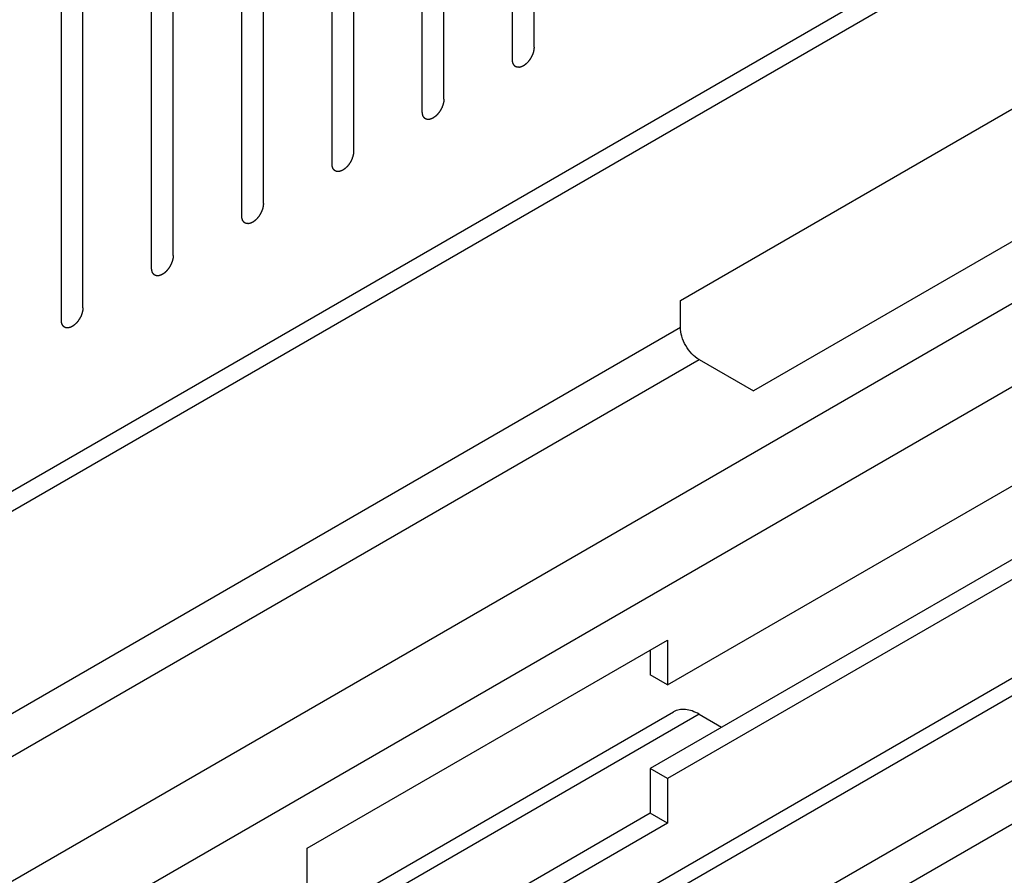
# Model space of a CAD drawing. Header units: inches. Extents: x 5 to 265, y 5 to 171.
# Tile 155 of 212: x 197.93 to 200.35, y 137 to 139.1. Entities that reach past the tile are written whole.
import ezdxf

# ---------------------------------------------------------------- set-up
doc = ezdxf.new("R2010")
doc.units = ezdxf.units.IN
doc.header["$LTSCALE"] = 14.96
doc.header["$MEASUREMENT"] = 0
doc.layers.get('0').update_dxf_attribs({"linetype": 'CONTINUOUS'})

msp = doc.modelspace()

# ---------------------------------------------------------------- linework, layer by layer
at = {"color": 7, "linetype": 'Continuous'}
for p, q in [((196.3458, 137.043), (201.8091, 140.1972)), ((196.3883, 137.0185), (201.8516, 140.1727)), ((199.1918, 139.0351), (199.1918, 139.9945)), ((199.1388, 139.0045), (199.1388, 139.9639)), ((198.9705, 138.9073), (198.9705, 139.8667)), ((198.9174, 138.8767), (198.9174, 139.8361)), ((198.7492, 138.7796), (198.7492, 139.7389)), ((198.6961, 138.7489), (198.6961, 139.7083)), ((198.5278, 138.6518), (198.5278, 139.6112)), ((198.4748, 138.6212), (198.4748, 139.5806)), ((202.2511, 139.4954), (197.1746, 136.5645)), ((198.3065, 138.524), (198.3065, 139.4834)), ((198.2535, 138.4934), (198.2535, 139.4528)), ((202.3395, 139.3423), (197.3514, 136.4624)), ((198.0852, 138.3962), (198.0852, 139.3556)), ((198.0321, 138.3656), (198.0321, 139.325)), ((199.5507, 138.414), (200.4345, 138.9243)), ((199.5188, 137.4713), (201.806, 138.7918)), ((200.6136, 138.7025), (199.7297, 138.1922)), ((202.3395, 138.6279), (197.9701, 136.1052)), ((198.0067, 136.0841), (202.3136, 138.5706)), ((201.7635, 138.5868), (199.4764, 137.2664)), ((201.806, 138.5623), (199.5188, 137.2419)), ((199.5507, 138.3486), (199.5507, 138.414)), ((196.8175, 136.7707), (199.5507, 138.3486)), ((196.9094, 136.7176), (199.5966, 138.269)), ((199.5966, 138.269), (199.7297, 138.1922)), ((201.94, 138.1457), (198.1879, 135.9795)), ((201.9859, 138.0661), (198.2798, 135.9264)), ((198.635, 137.0708), (199.5188, 137.5811)), ((199.5188, 137.5811), (199.5188, 137.4713)), ((199.4764, 137.5566), (199.4764, 137.4958)), ((199.5188, 137.4713), (199.4764, 137.4958)), ((197.6259, 136.3039), (199.5341, 137.4057)), ((199.5966, 137.3995), (197.6625, 136.2828)), ((199.5966, 137.3995), (199.6518, 137.3676)), ((199.4764, 137.2664), (199.4764, 137.1566)), ((199.5188, 137.2419), (199.4764, 137.2664)), ((199.5188, 137.2419), (199.5188, 137.1321)), ((199.4764, 137.1566), (198.635, 136.6707)), ((199.5188, 137.1321), (199.4764, 137.1566)), ((199.5188, 137.1321), (198.635, 136.6218)), ((198.635, 136.961), (198.635, 137.0708))]:
    msp.add_line(p, q, dxfattribs=at)
for points, knots in [([(199.1918, 139.0351), (199.1918, 139.0346), (199.1917, 139.0336), (199.1915, 139.032), (199.1914, 139.0307), (199.1914, 139.0298), (199.1913, 139.0293), (199.1913, 139.0289), (199.1912, 139.0285), (199.1911, 139.0279), (199.1909, 139.027), (199.1905, 139.0256), (199.1902, 139.0242), (199.19, 139.0233), (199.1899, 139.0227), (199.1898, 139.0223), (199.1896, 139.0219), (199.1894, 139.0213), (199.1891, 139.0203), (199.1886, 139.019), (199.1881, 139.0176), (199.1877, 139.0166), (199.1875, 139.016), (199.1874, 139.0156), (199.1872, 139.0152), (199.1869, 139.0147), (199.1864, 139.0137), (199.1857, 139.0123), (199.185, 139.0109), (199.1845, 139.01), (199.1842, 139.0094), (199.184, 139.009), (199.1838, 139.0086), (199.1835, 139.0081), (199.1829, 139.0072), (199.182, 139.0059), (199.1812, 139.0047), (199.1806, 139.0038), (199.1803, 139.0033), (199.18, 139.0029), (199.1797, 139.0025), (199.1794, 139.0021), (199.1787, 139.0013), (199.1778, 139.0002), (199.1768, 138.999), (199.1761, 138.9982), (199.1758, 138.9978), (199.1755, 138.9974), (199.1752, 138.9971), (199.1748, 138.9968), (199.174, 138.9961), (199.173, 138.9951), (199.172, 138.9942), (199.1712, 138.9935), (199.1708, 138.9931), (199.1705, 138.9928), (199.1702, 138.9926), (199.1698, 138.9923), (199.169, 138.9918), (199.1679, 138.991), (199.1668, 138.9903), (199.166, 138.9897), (199.1656, 138.9894), (199.1653, 138.9892), (199.165, 138.989), (199.1645, 138.9888), (199.1638, 138.9885), (199.1627, 138.988), (199.1616, 138.9875), (199.1609, 138.9871), (199.1605, 138.987), (199.1601, 138.9868), (199.1598, 138.9867), (199.1594, 138.9866), (199.1587, 138.9865), (199.1577, 138.9862), (199.1566, 138.986), (199.1559, 138.9858), (199.1555, 138.9857), (199.1552, 138.9856), (199.1549, 138.9857), (199.1545, 138.9857), (199.1538, 138.9857), (199.1529, 138.9858), (199.1519, 138.9858), (199.1513, 138.9858), (199.1509, 138.9858), (199.1506, 138.9858), (199.1504, 138.9859), (199.15, 138.9861), (199.1494, 138.9863), (199.1486, 138.9866), (199.1477, 138.9869), (199.1471, 138.9871), (199.1468, 138.9872), (199.1465, 138.9873), (199.1463, 138.9875), (199.1461, 138.9877), (199.1456, 138.9881), (199.1449, 138.9887), (199.1442, 138.9893), (199.1437, 138.9897), (199.1435, 138.9899), (199.1432, 138.99), (199.1431, 138.9903), (199.1429, 138.9906), (199.1425, 138.9912), (199.142, 138.992), (199.1415, 138.9928), (199.1412, 138.9933), (199.141, 138.9937), (199.1408, 138.9939), (199.1407, 138.9942), (199.1406, 138.9946), (199.1404, 138.9953), (199.14, 138.9963), (199.1397, 138.9973), (199.1395, 138.998), (199.1394, 138.9985), (199.1393, 138.9987), (199.1393, 138.9991), (199.1392, 138.9996), (199.1391, 139.0004), (199.139, 139.0016), (199.1389, 139.0031), (199.1388, 139.004), (199.1388, 139.0045)], [0, 0, 0, 0, 0.015625, 0.03125, 0.046875, 0.054688, 0.058594, 0.0625, 0.066406, 0.070312, 0.078125, 0.09375, 0.109375, 0.117188, 0.121094, 0.125, 0.128906, 0.132812, 0.140625, 0.15625, 0.171875, 0.179688, 0.183594, 0.1875, 0.191406, 0.195312, 0.203125, 0.21875, 0.234375, 0.242188, 0.246094, 0.25, 0.253906, 0.257812, 0.265625, 0.28125, 0.296875, 0.304688, 0.308594, 0.3125, 0.316406, 0.320312, 0.328125, 0.34375, 0.359375, 0.367188, 0.371094, 0.375, 0.378906, 0.382812, 0.390625, 0.40625, 0.421875, 0.429688, 0.433594, 0.4375, 0.441406, 0.445312, 0.453125, 0.46875, 0.484375, 0.492188, 0.496094, 0.5, 0.503906, 0.507812, 0.515625, 0.53125, 0.546875, 0.554688, 0.558594, 0.5625, 0.566406, 0.570312, 0.578125, 0.59375, 0.609375, 0.617188, 0.621094, 0.625, 0.628906, 0.632812, 0.640625, 0.65625, 0.671875, 0.679688, 0.683594, 0.6875, 0.691406, 0.695312, 0.703125, 0.71875, 0.734375, 0.742188, 0.746094, 0.75, 0.753906, 0.757812, 0.765625, 0.78125, 0.796875, 0.804688, 0.808594, 0.8125, 0.816406, 0.820312, 0.828125, 0.84375, 0.859375, 0.867188, 0.871094, 0.875, 0.878906, 0.882812, 0.890625, 0.90625, 0.921875, 0.929688, 0.933594, 0.9375, 0.941406, 0.945312, 0.953125, 0.96875, 0.984375, 1, 1, 1, 1]), ([(198.9705, 138.9073), (198.9704, 138.9068), (198.9704, 138.9058), (198.9702, 138.9042), (198.9701, 138.9029), (198.97, 138.902), (198.97, 138.9015), (198.97, 138.9011), (198.9699, 138.9007), (198.9698, 138.9001), (198.9695, 138.8992), (198.9692, 138.8978), (198.9689, 138.8964), (198.9687, 138.8955), (198.9686, 138.8949), (198.9685, 138.8945), (198.9683, 138.8941), (198.9681, 138.8935), (198.9678, 138.8926), (198.9673, 138.8912), (198.9668, 138.8898), (198.9664, 138.8888), (198.9662, 138.8883), (198.9661, 138.8878), (198.9658, 138.8874), (198.9656, 138.8869), (198.9651, 138.8859), (198.9644, 138.8845), (198.9637, 138.8831), (198.9632, 138.8822), (198.9629, 138.8816), (198.9627, 138.8812), (198.9625, 138.8808), (198.9621, 138.8803), (198.9615, 138.8794), (198.9607, 138.8782), (198.9599, 138.8769), (198.9593, 138.876), (198.959, 138.8755), (198.9587, 138.8751), (198.9584, 138.8748), (198.958, 138.8743), (198.9574, 138.8735), (198.9564, 138.8724), (198.9555, 138.8712), (198.9548, 138.8704), (198.9544, 138.87), (198.9542, 138.8696), (198.9538, 138.8694), (198.9534, 138.869), (198.9527, 138.8683), (198.9517, 138.8673), (198.9506, 138.8664), (198.9499, 138.8657), (198.9495, 138.8653), (198.9492, 138.865), (198.9489, 138.8648), (198.9484, 138.8645), (198.9477, 138.864), (198.9466, 138.8632), (198.9455, 138.8625), (198.9447, 138.8619), (198.9443, 138.8616), (198.944, 138.8614), (198.9436, 138.8613), (198.9432, 138.8611), (198.9425, 138.8607), (198.9414, 138.8602), (198.9403, 138.8597), (198.9396, 138.8594), (198.9391, 138.8592), (198.9388, 138.859), (198.9385, 138.859), (198.9381, 138.8589), (198.9374, 138.8587), (198.9363, 138.8585), (198.9353, 138.8582), (198.9346, 138.858), (198.9342, 138.858), (198.9338, 138.8579), (198.9336, 138.8579), (198.9332, 138.8579), (198.9325, 138.8579), (198.9316, 138.858), (198.9306, 138.858), (198.93, 138.858), (198.9296, 138.8581), (198.9293, 138.858), (198.929, 138.8582), (198.9287, 138.8583), (198.9281, 138.8585), (198.9272, 138.8588), (198.9264, 138.8591), (198.9258, 138.8593), (198.9255, 138.8595), (198.9252, 138.8595), (198.925, 138.8597), (198.9247, 138.8599), (198.9243, 138.8604), (198.9236, 138.8609), (198.9229, 138.8615), (198.9224, 138.8619), (198.9221, 138.8621), (198.9219, 138.8623), (198.9218, 138.8625), (198.9216, 138.8628), (198.9212, 138.8634), (198.9207, 138.8642), (198.9202, 138.865), (198.9198, 138.8656), (198.9196, 138.8659), (198.9195, 138.8661), (198.9194, 138.8664), (198.9193, 138.8668), (198.919, 138.8675), (198.9187, 138.8685), (198.9184, 138.8696), (198.9182, 138.8703), (198.9181, 138.8707), (198.9179, 138.871), (198.9179, 138.8713), (198.9179, 138.8718), (198.9178, 138.8727), (198.9177, 138.8738), (198.9176, 138.8753), (198.9175, 138.8762), (198.9174, 138.8767)], [0, 0, 0, 0, 0.015625, 0.03125, 0.046875, 0.054688, 0.058594, 0.0625, 0.066406, 0.070312, 0.078125, 0.09375, 0.109375, 0.117188, 0.121094, 0.125, 0.128906, 0.132812, 0.140625, 0.15625, 0.171875, 0.179688, 0.183594, 0.1875, 0.191406, 0.195312, 0.203125, 0.21875, 0.234375, 0.242188, 0.246094, 0.25, 0.253906, 0.257812, 0.265625, 0.28125, 0.296875, 0.304688, 0.308594, 0.3125, 0.316406, 0.320312, 0.328125, 0.34375, 0.359375, 0.367188, 0.371094, 0.375, 0.378906, 0.382812, 0.390625, 0.40625, 0.421875, 0.429688, 0.433594, 0.4375, 0.441406, 0.445312, 0.453125, 0.46875, 0.484375, 0.492188, 0.496094, 0.5, 0.503906, 0.507812, 0.515625, 0.53125, 0.546875, 0.554688, 0.558594, 0.5625, 0.566406, 0.570312, 0.578125, 0.59375, 0.609375, 0.617188, 0.621094, 0.625, 0.628906, 0.632812, 0.640625, 0.65625, 0.671875, 0.679688, 0.683594, 0.6875, 0.691406, 0.695312, 0.703125, 0.71875, 0.734375, 0.742188, 0.746094, 0.75, 0.753906, 0.757812, 0.765625, 0.78125, 0.796875, 0.804688, 0.808594, 0.8125, 0.816406, 0.820312, 0.828125, 0.84375, 0.859375, 0.867188, 0.871094, 0.875, 0.878906, 0.882812, 0.890625, 0.90625, 0.921875, 0.929688, 0.933594, 0.9375, 0.941406, 0.945312, 0.953125, 0.96875, 0.984375, 1, 1, 1, 1]), ([(198.7492, 138.7796), (198.7491, 138.779), (198.749, 138.778), (198.7489, 138.7764), (198.7488, 138.7751), (198.7487, 138.7742), (198.7487, 138.7737), (198.7487, 138.7733), (198.7486, 138.7729), (198.7484, 138.7724), (198.7482, 138.7714), (198.7479, 138.77), (198.7476, 138.7687), (198.7474, 138.7677), (198.7472, 138.7671), (198.7472, 138.7667), (198.747, 138.7663), (198.7468, 138.7658), (198.7464, 138.7648), (198.7459, 138.7634), (198.7454, 138.762), (198.7451, 138.761), (198.7449, 138.7605), (198.7447, 138.7601), (198.7445, 138.7596), (198.7442, 138.7591), (198.7437, 138.7581), (198.7431, 138.7567), (198.7424, 138.7554), (198.7419, 138.7544), (198.7416, 138.7538), (198.7414, 138.7534), (198.7411, 138.753), (198.7408, 138.7525), (198.7402, 138.7516), (198.7394, 138.7504), (198.7386, 138.7491), (198.738, 138.7482), (198.7376, 138.7477), (198.7374, 138.7473), (198.7371, 138.747), (198.7367, 138.7465), (198.7361, 138.7457), (198.7351, 138.7446), (198.7342, 138.7435), (198.7335, 138.7427), (198.7331, 138.7422), (198.7328, 138.7419), (198.7325, 138.7416), (198.7321, 138.7412), (198.7314, 138.7405), (198.7304, 138.7396), (198.7293, 138.7386), (198.7286, 138.7379), (198.7282, 138.7376), (198.7279, 138.7372), (198.7275, 138.737), (198.7271, 138.7367), (198.7263, 138.7362), (198.7253, 138.7354), (198.7242, 138.7347), (198.7234, 138.7342), (198.723, 138.7339), (198.7226, 138.7336), (198.7223, 138.7335), (198.7219, 138.7333), (198.7211, 138.7329), (198.7201, 138.7324), (198.719, 138.7319), (198.7182, 138.7316), (198.7178, 138.7314), (198.7175, 138.7312), (198.7172, 138.7312), (198.7168, 138.7311), (198.716, 138.7309), (198.715, 138.7307), (198.714, 138.7304), (198.7133, 138.7303), (198.7128, 138.7302), (198.7125, 138.7301), (198.7122, 138.7301), (198.7119, 138.7301), (198.7112, 138.7302), (198.7102, 138.7302), (198.7093, 138.7302), (198.7086, 138.7302), (198.7083, 138.7303), (198.708, 138.7303), (198.7077, 138.7304), (198.7074, 138.7305), (198.7068, 138.7307), (198.7059, 138.731), (198.7051, 138.7313), (198.7045, 138.7316), (198.7041, 138.7317), (198.7039, 138.7318), (198.7037, 138.7319), (198.7034, 138.7322), (198.7029, 138.7326), (198.7022, 138.7331), (198.7016, 138.7337), (198.7011, 138.7341), (198.7008, 138.7343), (198.7006, 138.7345), (198.7005, 138.7347), (198.7002, 138.7351), (198.6999, 138.7356), (198.6994, 138.7364), (198.6989, 138.7372), (198.6985, 138.7378), (198.6983, 138.7381), (198.6981, 138.7383), (198.6981, 138.7387), (198.6979, 138.7391), (198.6977, 138.7398), (198.6974, 138.7408), (198.6971, 138.7418), (198.6969, 138.7425), (198.6967, 138.7429), (198.6966, 138.7432), (198.6966, 138.7436), (198.6966, 138.744), (198.6965, 138.7449), (198.6964, 138.7461), (198.6963, 138.7475), (198.6962, 138.7485), (198.6961, 138.7489)], [0, 0, 0, 0, 0.015625, 0.03125, 0.046875, 0.054688, 0.058594, 0.0625, 0.066406, 0.070312, 0.078125, 0.09375, 0.109375, 0.117188, 0.121094, 0.125, 0.128906, 0.132812, 0.140625, 0.15625, 0.171875, 0.179688, 0.183594, 0.1875, 0.191406, 0.195312, 0.203125, 0.21875, 0.234375, 0.242188, 0.246094, 0.25, 0.253906, 0.257812, 0.265625, 0.28125, 0.296875, 0.304688, 0.308594, 0.3125, 0.316406, 0.320312, 0.328125, 0.34375, 0.359375, 0.367188, 0.371094, 0.375, 0.378906, 0.382812, 0.390625, 0.40625, 0.421875, 0.429688, 0.433594, 0.4375, 0.441406, 0.445312, 0.453125, 0.46875, 0.484375, 0.492188, 0.496094, 0.5, 0.503906, 0.507812, 0.515625, 0.53125, 0.546875, 0.554688, 0.558594, 0.5625, 0.566406, 0.570312, 0.578125, 0.59375, 0.609375, 0.617188, 0.621094, 0.625, 0.628906, 0.632812, 0.640625, 0.65625, 0.671875, 0.679688, 0.683594, 0.6875, 0.691406, 0.695312, 0.703125, 0.71875, 0.734375, 0.742188, 0.746094, 0.75, 0.753906, 0.757812, 0.765625, 0.78125, 0.796875, 0.804688, 0.808594, 0.8125, 0.816406, 0.820312, 0.828125, 0.84375, 0.859375, 0.867188, 0.871094, 0.875, 0.878906, 0.882812, 0.890625, 0.90625, 0.921875, 0.929688, 0.933594, 0.9375, 0.941406, 0.945312, 0.953125, 0.96875, 0.984375, 1, 1, 1, 1]), ([(198.5278, 138.6518), (198.5278, 138.6513), (198.5277, 138.6502), (198.5276, 138.6487), (198.5275, 138.6474), (198.5274, 138.6465), (198.5274, 138.6459), (198.5273, 138.6455), (198.5272, 138.6451), (198.5271, 138.6446), (198.5269, 138.6436), (198.5266, 138.6422), (198.5263, 138.6409), (198.526, 138.6399), (198.5259, 138.6394), (198.5258, 138.639), (198.5257, 138.6385), (198.5255, 138.638), (198.5251, 138.637), (198.5246, 138.6356), (198.5241, 138.6342), (198.5238, 138.6333), (198.5235, 138.6327), (198.5234, 138.6323), (198.5232, 138.6319), (198.5229, 138.6313), (198.5224, 138.6303), (198.5217, 138.629), (198.521, 138.6276), (198.5206, 138.6266), (198.5203, 138.6261), (198.5201, 138.6256), (198.5198, 138.6253), (198.5195, 138.6248), (198.5189, 138.6239), (198.5181, 138.6226), (198.5172, 138.6213), (198.5166, 138.6204), (198.5163, 138.6199), (198.5161, 138.6195), (198.5158, 138.6192), (198.5154, 138.6187), (198.5147, 138.618), (198.5138, 138.6168), (198.5128, 138.6157), (198.5122, 138.6149), (198.5118, 138.6144), (198.5115, 138.6141), (198.5112, 138.6138), (198.5108, 138.6134), (198.5101, 138.6127), (198.509, 138.6118), (198.508, 138.6108), (198.5073, 138.6101), (198.5069, 138.6098), (198.5066, 138.6095), (198.5062, 138.6093), (198.5058, 138.6089), (198.505, 138.6084), (198.5039, 138.6077), (198.5028, 138.6069), (198.5021, 138.6064), (198.5016, 138.6061), (198.5013, 138.6058), (198.501, 138.6057), (198.5006, 138.6055), (198.4998, 138.6052), (198.4987, 138.6047), (198.4977, 138.6042), (198.4969, 138.6038), (198.4965, 138.6036), (198.4962, 138.6034), (198.4959, 138.6034), (198.4954, 138.6033), (198.4947, 138.6031), (198.4937, 138.6029), (198.4927, 138.6027), (198.4919, 138.6025), (198.4915, 138.6024), (198.4912, 138.6023), (198.4909, 138.6023), (198.4905, 138.6023), (198.4899, 138.6024), (198.4889, 138.6024), (198.488, 138.6024), (198.4873, 138.6025), (198.4869, 138.6025), (198.4866, 138.6025), (198.4864, 138.6026), (198.486, 138.6027), (198.4855, 138.6029), (198.4846, 138.6032), (198.4838, 138.6036), (198.4832, 138.6038), (198.4828, 138.6039), (198.4825, 138.604), (198.4824, 138.6042), (198.4821, 138.6044), (198.4816, 138.6048), (198.4809, 138.6054), (198.4802, 138.6059), (198.4798, 138.6063), (198.4795, 138.6065), (198.4793, 138.6067), (198.4791, 138.607), (198.4789, 138.6073), (198.4786, 138.6078), (198.4781, 138.6086), (198.4775, 138.6094), (198.4772, 138.61), (198.477, 138.6103), (198.4768, 138.6106), (198.4767, 138.6109), (198.4766, 138.6113), (198.4764, 138.612), (198.4761, 138.613), (198.4758, 138.614), (198.4755, 138.6147), (198.4754, 138.6151), (198.4753, 138.6154), (198.4753, 138.6158), (198.4752, 138.6162), (198.4752, 138.6171), (198.4751, 138.6183), (198.4749, 138.6197), (198.4748, 138.6207), (198.4748, 138.6212)], [0, 0, 0, 0, 0.015625, 0.03125, 0.046875, 0.054688, 0.058594, 0.0625, 0.066406, 0.070312, 0.078125, 0.09375, 0.109375, 0.117188, 0.121094, 0.125, 0.128906, 0.132812, 0.140625, 0.15625, 0.171875, 0.179688, 0.183594, 0.1875, 0.191406, 0.195312, 0.203125, 0.21875, 0.234375, 0.242188, 0.246094, 0.25, 0.253906, 0.257812, 0.265625, 0.28125, 0.296875, 0.304688, 0.308594, 0.3125, 0.316406, 0.320312, 0.328125, 0.34375, 0.359375, 0.367188, 0.371094, 0.375, 0.378906, 0.382812, 0.390625, 0.40625, 0.421875, 0.429688, 0.433594, 0.4375, 0.441406, 0.445312, 0.453125, 0.46875, 0.484375, 0.492188, 0.496094, 0.5, 0.503906, 0.507812, 0.515625, 0.53125, 0.546875, 0.554688, 0.558594, 0.5625, 0.566406, 0.570312, 0.578125, 0.59375, 0.609375, 0.617188, 0.621094, 0.625, 0.628906, 0.632812, 0.640625, 0.65625, 0.671875, 0.679688, 0.683594, 0.6875, 0.691406, 0.695312, 0.703125, 0.71875, 0.734375, 0.742188, 0.746094, 0.75, 0.753906, 0.757812, 0.765625, 0.78125, 0.796875, 0.804688, 0.808594, 0.8125, 0.816406, 0.820312, 0.828125, 0.84375, 0.859375, 0.867188, 0.871094, 0.875, 0.878906, 0.882812, 0.890625, 0.90625, 0.921875, 0.929688, 0.933594, 0.9375, 0.941406, 0.945312, 0.953125, 0.96875, 0.984375, 1, 1, 1, 1]), ([(198.3065, 138.524), (198.3065, 138.5235), (198.3064, 138.5224), (198.3063, 138.5209), (198.3061, 138.5196), (198.3061, 138.5187), (198.306, 138.5181), (198.306, 138.5178), (198.3059, 138.5173), (198.3058, 138.5168), (198.3056, 138.5158), (198.3053, 138.5145), (198.3049, 138.5131), (198.3047, 138.5121), (198.3046, 138.5116), (198.3045, 138.5112), (198.3043, 138.5108), (198.3042, 138.5102), (198.3038, 138.5092), (198.3033, 138.5078), (198.3028, 138.5064), (198.3024, 138.5055), (198.3022, 138.5049), (198.3021, 138.5045), (198.3019, 138.5041), (198.3016, 138.5035), (198.3011, 138.5026), (198.3004, 138.5012), (198.2997, 138.4998), (198.2992, 138.4988), (198.2989, 138.4983), (198.2988, 138.4979), (198.2985, 138.4975), (198.2982, 138.497), (198.2976, 138.4961), (198.2967, 138.4948), (198.2959, 138.4935), (198.2953, 138.4926), (198.295, 138.4921), (198.2948, 138.4918), (198.2945, 138.4914), (198.2941, 138.491), (198.2934, 138.4902), (198.2925, 138.489), (198.2915, 138.4879), (198.2908, 138.4871), (198.2905, 138.4866), (198.2902, 138.4863), (198.2899, 138.486), (198.2895, 138.4856), (198.2887, 138.485), (198.2877, 138.484), (198.2867, 138.483), (198.286, 138.4824), (198.2855, 138.482), (198.2852, 138.4817), (198.2849, 138.4815), (198.2845, 138.4812), (198.2837, 138.4806), (198.2826, 138.4799), (198.2815, 138.4791), (198.2808, 138.4786), (198.2803, 138.4783), (198.28, 138.478), (198.2797, 138.4779), (198.2792, 138.4777), (198.2785, 138.4774), (198.2774, 138.4769), (198.2763, 138.4764), (198.2756, 138.476), (198.2752, 138.4758), (198.2748, 138.4757), (198.2745, 138.4756), (198.2741, 138.4755), (198.2734, 138.4754), (198.2724, 138.4751), (198.2713, 138.4749), (198.2706, 138.4747), (198.2702, 138.4746), (198.2699, 138.4745), (198.2696, 138.4746), (198.2692, 138.4746), (198.2686, 138.4746), (198.2676, 138.4746), (198.2666, 138.4747), (198.266, 138.4747), (198.2656, 138.4747), (198.2653, 138.4747), (198.2651, 138.4748), (198.2647, 138.4749), (198.2641, 138.4752), (198.2633, 138.4755), (198.2624, 138.4758), (198.2618, 138.476), (198.2615, 138.4761), (198.2612, 138.4762), (198.261, 138.4764), (198.2608, 138.4766), (198.2603, 138.477), (198.2596, 138.4776), (198.2589, 138.4781), (198.2584, 138.4785), (198.2582, 138.4788), (198.2579, 138.4789), (198.2578, 138.4792), (198.2576, 138.4795), (198.2572, 138.4801), (198.2567, 138.4809), (198.2562, 138.4817), (198.2559, 138.4822), (198.2557, 138.4826), (198.2555, 138.4828), (198.2554, 138.4831), (198.2553, 138.4835), (198.2551, 138.4842), (198.2548, 138.4852), (198.2544, 138.4862), (198.2542, 138.4869), (198.2541, 138.4873), (198.254, 138.4876), (198.254, 138.488), (198.2539, 138.4885), (198.2538, 138.4893), (198.2537, 138.4905), (198.2536, 138.4919), (198.2535, 138.4929), (198.2535, 138.4934)], [0, 0, 0, 0, 0.015625, 0.03125, 0.046875, 0.054688, 0.058594, 0.0625, 0.066406, 0.070312, 0.078125, 0.09375, 0.109375, 0.117188, 0.121094, 0.125, 0.128906, 0.132812, 0.140625, 0.15625, 0.171875, 0.179688, 0.183594, 0.1875, 0.191406, 0.195312, 0.203125, 0.21875, 0.234375, 0.242188, 0.246094, 0.25, 0.253906, 0.257812, 0.265625, 0.28125, 0.296875, 0.304688, 0.308594, 0.3125, 0.316406, 0.320312, 0.328125, 0.34375, 0.359375, 0.367188, 0.371094, 0.375, 0.378906, 0.382812, 0.390625, 0.40625, 0.421875, 0.429688, 0.433594, 0.4375, 0.441406, 0.445312, 0.453125, 0.46875, 0.484375, 0.492188, 0.496094, 0.5, 0.503906, 0.507812, 0.515625, 0.53125, 0.546875, 0.554688, 0.558594, 0.5625, 0.566406, 0.570312, 0.578125, 0.59375, 0.609375, 0.617188, 0.621094, 0.625, 0.628906, 0.632812, 0.640625, 0.65625, 0.671875, 0.679688, 0.683594, 0.6875, 0.691406, 0.695312, 0.703125, 0.71875, 0.734375, 0.742188, 0.746094, 0.75, 0.753906, 0.757812, 0.765625, 0.78125, 0.796875, 0.804688, 0.808594, 0.8125, 0.816406, 0.820312, 0.828125, 0.84375, 0.859375, 0.867188, 0.871094, 0.875, 0.878906, 0.882812, 0.890625, 0.90625, 0.921875, 0.929688, 0.933594, 0.9375, 0.941406, 0.945312, 0.953125, 0.96875, 0.984375, 1, 1, 1, 1]), ([(198.0852, 138.3962), (198.0851, 138.3957), (198.0851, 138.3947), (198.0849, 138.3931), (198.0848, 138.3918), (198.0848, 138.3909), (198.0847, 138.3904), (198.0847, 138.39), (198.0846, 138.3896), (198.0845, 138.389), (198.0842, 138.3881), (198.0839, 138.3867), (198.0836, 138.3853), (198.0834, 138.3844), (198.0833, 138.3838), (198.0832, 138.3834), (198.083, 138.383), (198.0828, 138.3824), (198.0825, 138.3814), (198.082, 138.3801), (198.0815, 138.3787), (198.0811, 138.3777), (198.0809, 138.3771), (198.0808, 138.3767), (198.0805, 138.3763), (198.0803, 138.3757), (198.0798, 138.3748), (198.0791, 138.3734), (198.0784, 138.372), (198.0779, 138.371), (198.0776, 138.3705), (198.0774, 138.3701), (198.0772, 138.3697), (198.0768, 138.3692), (198.0762, 138.3683), (198.0754, 138.367), (198.0746, 138.3658), (198.074, 138.3649), (198.0737, 138.3644), (198.0734, 138.364), (198.0731, 138.3636), (198.0728, 138.3632), (198.0721, 138.3624), (198.0711, 138.3613), (198.0702, 138.3601), (198.0695, 138.3593), (198.0691, 138.3589), (198.0689, 138.3585), (198.0685, 138.3582), (198.0681, 138.3579), (198.0674, 138.3572), (198.0664, 138.3562), (198.0654, 138.3553), (198.0646, 138.3546), (198.0642, 138.3542), (198.0639, 138.3539), (198.0636, 138.3537), (198.0631, 138.3534), (198.0624, 138.3529), (198.0613, 138.3521), (198.0602, 138.3514), (198.0594, 138.3508), (198.059, 138.3505), (198.0587, 138.3503), (198.0583, 138.3501), (198.0579, 138.3499), (198.0572, 138.3496), (198.0561, 138.3491), (198.055, 138.3486), (198.0543, 138.3482), (198.0538, 138.3481), (198.0535, 138.3479), (198.0532, 138.3478), (198.0528, 138.3477), (198.0521, 138.3476), (198.051, 138.3473), (198.05, 138.3471), (198.0493, 138.3469), (198.0489, 138.3468), (198.0486, 138.3467), (198.0483, 138.3468), (198.0479, 138.3468), (198.0472, 138.3468), (198.0463, 138.3468), (198.0453, 138.3469), (198.0447, 138.3469), (198.0443, 138.3469), (198.044, 138.3469), (198.0437, 138.347), (198.0434, 138.3471), (198.0428, 138.3474), (198.042, 138.3477), (198.0411, 138.348), (198.0405, 138.3482), (198.0402, 138.3483), (198.0399, 138.3484), (198.0397, 138.3486), (198.0394, 138.3488), (198.039, 138.3492), (198.0383, 138.3498), (198.0376, 138.3504), (198.0371, 138.3508), (198.0368, 138.351), (198.0366, 138.3511), (198.0365, 138.3514), (198.0363, 138.3517), (198.0359, 138.3523), (198.0354, 138.3531), (198.0349, 138.3539), (198.0345, 138.3544), (198.0343, 138.3548), (198.0342, 138.355), (198.0341, 138.3553), (198.034, 138.3557), (198.0337, 138.3564), (198.0334, 138.3574), (198.0331, 138.3584), (198.0329, 138.3591), (198.0328, 138.3596), (198.0327, 138.3598), (198.0326, 138.3602), (198.0326, 138.3607), (198.0325, 138.3615), (198.0324, 138.3627), (198.0323, 138.3642), (198.0322, 138.3651), (198.0321, 138.3656)], [0, 0, 0, 0, 0.015625, 0.03125, 0.046875, 0.054688, 0.058594, 0.0625, 0.066406, 0.070312, 0.078125, 0.09375, 0.109375, 0.117188, 0.121094, 0.125, 0.128906, 0.132812, 0.140625, 0.15625, 0.171875, 0.179688, 0.183594, 0.1875, 0.191406, 0.195312, 0.203125, 0.21875, 0.234375, 0.242188, 0.246094, 0.25, 0.253906, 0.257812, 0.265625, 0.28125, 0.296875, 0.304688, 0.308594, 0.3125, 0.316406, 0.320312, 0.328125, 0.34375, 0.359375, 0.367188, 0.371094, 0.375, 0.378906, 0.382812, 0.390625, 0.40625, 0.421875, 0.429688, 0.433594, 0.4375, 0.441406, 0.445312, 0.453125, 0.46875, 0.484375, 0.492188, 0.496094, 0.5, 0.503906, 0.507812, 0.515625, 0.53125, 0.546875, 0.554688, 0.558594, 0.5625, 0.566406, 0.570312, 0.578125, 0.59375, 0.609375, 0.617188, 0.621094, 0.625, 0.628906, 0.632812, 0.640625, 0.65625, 0.671875, 0.679688, 0.683594, 0.6875, 0.691406, 0.695312, 0.703125, 0.71875, 0.734375, 0.742188, 0.746094, 0.75, 0.753906, 0.757812, 0.765625, 0.78125, 0.796875, 0.804688, 0.808594, 0.8125, 0.816406, 0.820312, 0.828125, 0.84375, 0.859375, 0.867188, 0.871094, 0.875, 0.878906, 0.882812, 0.890625, 0.90625, 0.921875, 0.929688, 0.933594, 0.9375, 0.941406, 0.945312, 0.953125, 0.96875, 0.984375, 1, 1, 1, 1]), ([(199.5966, 138.269), (199.5901, 138.2728), (199.5777, 138.2832), (199.5633, 138.3029), (199.5535, 138.3252), (199.5507, 138.3411), (199.5507, 138.3486)], [0, 0, 0, 0, 0.237222, 0.499999, 0.762776, 1, 1, 1, 1]), ([(199.5966, 137.3995), (199.5911, 137.4026), (199.5802, 137.4078), (199.5635, 137.4119), (199.5477, 137.4115), (199.5382, 137.408), (199.5341, 137.4056)], [0, 0, 0, 0, 0.289537, 0.549107, 0.782244, 1, 1, 1, 1])]:
    msp.add_open_spline(points, degree=3, knots=knots, dxfattribs=at)

doc.saveas('drawing.dxf')
